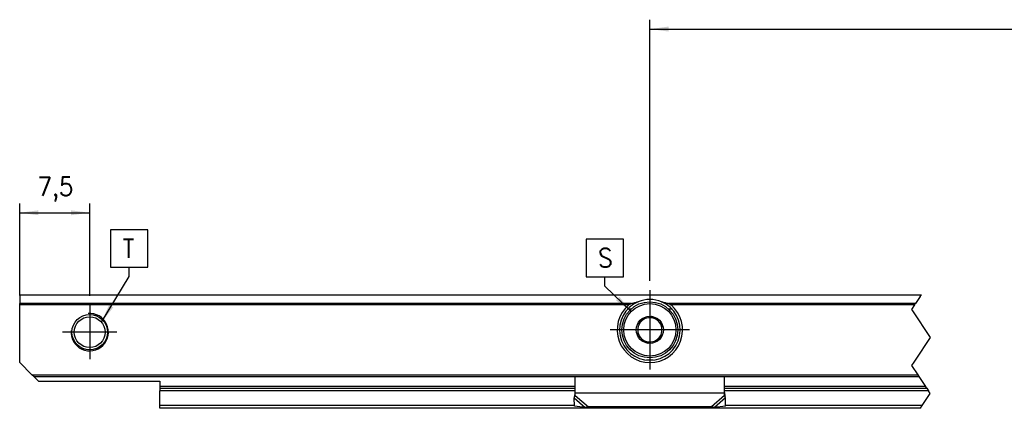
# Model space of a CAD drawing. Header units: millimetres. Extents: x -418 to 1850, y -684 to 1025.
# Tile 6 of 59: x -303 to -197, y 236 to 277. Entities that reach past the tile are written whole.
import ezdxf

# ---------------------------------------------------------------- set-up
doc = ezdxf.new("R2010")
doc.units = ezdxf.units.MM
doc.linetypes.add('DOT_CENTER', pattern=[14, 12, -1, 0, -1])
doc.layers.add('1', color=7, linetype='Continuous')
doc.styles.add('CONVERTER_12', font='txt.shx', dxfattribs={"width": 0.9})
doc.dimstyles.new('ME10_DIM_47', dxfattribs={"dimtxt": 2, "dimasz": 2, "dimexe": 1, "dimexo": 1, "dimgap": 1, "dimtad": 1, "dimdsep": 46, "dimtxsty": 'CONVERTER_12', "dimsah": 1, "dimcen": 0.09, "dimclrd": 2, "dimclre": 2, "dimclrt": 2, "dimadec": 0, "dimazin": 0, "dimtfac": 1, "dimtdec": 4, "dimtix": 1, "dimtmove": 0, "dimatfit": 3, "dimfxl": 1, "dimtolj": 1, "dimtzin": 0, "dimarcsym": 0})
doc.dimstyles.new('ME10_DIM_48', dxfattribs={"dimtxt": 2, "dimasz": 2, "dimexe": 1, "dimexo": 1, "dimgap": 1, "dimtad": 1, "dimdsep": 46, "dimtxsty": 'CONVERTER_12', "dimsah": 1, "dimcen": 0.09, "dimclrd": 2, "dimclre": 2, "dimclrt": 2, "dimadec": 0, "dimazin": 0, "dimtfac": 1, "dimtdec": 4, "dimtix": 1, "dimtmove": 0, "dimatfit": 3, "dimfxl": 1, "dimtolj": 1, "dimtzin": 0, "dimarcsym": 0})
doc.dimstyles.get("Standard").update_dxf_attribs({"dimtxt": 0.18, "dimasz": 0.18, "dimexe": 0.18, "dimexo": 0.0625, "dimgap": 0.09, "dimtad": 0, "dimtih": 1, "dimtoh": 1, "dimdec": 4, "dimzin": 0, "dimdsep": 46, "dimtxsty": 'Standard', "dimcen": 0.09, "dimadec": 0, "dimazin": 0, "dimtfac": 1, "dimtdec": 4, "dimtofl": 0, "dimtmove": 0, "dimatfit": 3, "dimfxl": 1, "dimtolj": 1, "dimtzin": 0, "dimarcsym": 0})

# ---------------------------------------------------------------- blocks, each defined once
blk = doc.blocks.new('SOPORTE_SV2__50', base_point=(-302.8900000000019, 235.929394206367))
at = {"color": 7, "linetype": 'Continuous'}
for p, q in [((-302.8900000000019, 248.0706055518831), (-206.3059165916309, 248.0706055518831)), ((-302.8900000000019, 248.0706055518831), (-302.8900000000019, 248.0120269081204)), ((-302.8900000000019, 248.0120269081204), (-302.8900000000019, 247.1291841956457)), ((-302.8900000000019, 246.9877628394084), (-302.8900000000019, 247.1291841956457)), ((-302.8900000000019, 240.8206063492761), (-302.8900000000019, 246.9877628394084)), ((-237.7371858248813, 246.5685420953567), (-237.3766507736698, 246.5685420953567)), ((-235.2086316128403, 245.7525409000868), (-235.544803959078, 245.6113556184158)), ((-234.9182753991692, 245.5319997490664), (-235.2086316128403, 245.7525409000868)), ((-233.4033492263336, 246.5685420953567), (-233.042814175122, 246.5685420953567)), ((-236.5394081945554, 245.1936428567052), (-236.5852243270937, 244.8319164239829)), ((-236.2032358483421, 245.3348281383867), (-236.5394081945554, 245.1936428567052)), ((-234.0592234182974, 244.8795035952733), (-234.3495796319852, 245.1000447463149)), ((-234.1050395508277, 244.517777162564), (-234.0592234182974, 244.8795035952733)), ((-236.6749604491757, 244.1234339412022), (-236.7207765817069, 243.7617075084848)), ((-236.7207765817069, 243.7617075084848), (-236.4304203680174, 243.5411663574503)), ((-234.2405918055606, 243.4475682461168), (-234.1947756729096, 243.8092946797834)), ((-235.8617246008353, 243.1092113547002), (-235.5713683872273, 242.8886702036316)), ((-235.5713683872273, 242.8886702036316), (-235.2351960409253, 243.0298554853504)), ((-234.5767641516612, 243.3063829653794), (-234.2405918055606, 243.4475682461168)), ((-301.5904596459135, 239.5210651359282), (-302.8900000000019, 240.8206063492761)), ((-301.3904596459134, 239.3210651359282), (-301.5904596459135, 239.5210651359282)), ((-300.8900000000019, 238.8206063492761), (-301.3904596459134, 239.3210651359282)), ((-301.3904596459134, 239.3210651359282), (-206.5670303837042, 239.3210651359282)), ((-300.8900000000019, 238.8206063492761), (-287.8899999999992, 238.8206063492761)), ((-287.8899999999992, 238.8206063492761), (-287.8899999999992, 238.270605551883)), ((-243.3900000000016, 237.6027986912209), (-243.3900000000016, 239.3210651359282)), ((-227.3900000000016, 237.6027986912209), (-227.3900000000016, 239.3210651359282)), ((-287.8899999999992, 238.270605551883), (-287.8899999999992, 238.0706055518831)), ((-287.8899999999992, 238.0706055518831), (-243.3900000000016, 238.0706054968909)), ((-287.8899999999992, 238.0706055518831), (-287.8899999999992, 237.7829313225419)), ((-287.8899999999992, 236.2170684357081), (-287.8899999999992, 237.7829313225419)), ((-243.3900000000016, 237.5792020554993), (-243.3900000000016, 237.6027986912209)), ((-243.3900000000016, 237.2919823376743), (-243.3900000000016, 237.5792020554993)), ((-227.3900000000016, 238.0706054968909), (-205.7333906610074, 238.0706055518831)), ((-227.3900000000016, 237.5792020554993), (-227.3900000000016, 237.6027986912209)), ((-227.3900000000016, 237.2919823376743), (-227.3900000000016, 237.5792020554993)), ((-243.4513594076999, 237.1996704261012), (-243.4985431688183, 237.0303058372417)), ((-243.4782337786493, 236.1410389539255), (-243.4985431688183, 237.0303058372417)), ((-227.281456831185, 237.0303058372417), (-227.3286405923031, 237.1996704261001)), ((-227.301766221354, 236.1410389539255), (-227.281456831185, 237.0303058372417)), ((-287.8899999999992, 235.929394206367), (-287.8899999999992, 236.2170684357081)), ((-206.4000574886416, 235.929394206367), (-287.8899999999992, 235.929394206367)), ((-242.3064737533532, 236.0106522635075), (-243.4782337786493, 236.1410389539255)), ((-228.8042135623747, 236.0823146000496), (-241.9757864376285, 236.0823146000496)), ((-227.301766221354, 236.1410389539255), (-228.4735262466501, 236.0106522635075))]:
    blk.add_line(p, q, dxfattribs=at)
at = {"color": 3, "linetype": 'Continuous'}
for p, q in [((-206.3449690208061, 248.0120269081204), (-302.8900000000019, 248.0120269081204)), ((-237.3787852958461, 247.1291841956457), (-302.8900000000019, 247.1291841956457)), ((-237.6563344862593, 246.9877628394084), (-302.8900000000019, 246.9877628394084)), ((-206.9335308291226, 247.1291841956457), (-233.4012147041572, 247.1291841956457)), ((-207.0278117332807, 246.9877628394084), (-233.123665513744, 246.9877628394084)), ((-235.0262752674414, 241.0910228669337), (-235.7537247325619, 241.0910228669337)), ((-301.5904596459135, 239.5210651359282), (-206.7003637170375, 239.5210651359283)), ((-243.3900000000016, 238.270605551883), (-287.8899999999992, 238.270605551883)), ((-243.3900000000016, 237.7829313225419), (-287.8899999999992, 237.7829313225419)), ((-243.3900000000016, 237.5792020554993), (-227.3900000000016, 237.5792020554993)), ((-205.8667239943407, 238.270605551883), (-227.3900000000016, 238.270605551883)), ((-205.5416078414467, 237.7829313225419), (-227.3900000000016, 237.7829313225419)), ((-243.4985431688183, 237.0303058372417), (-242.3064737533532, 236.0106522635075)), ((-243.3900000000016, 237.2919823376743), (-241.9757864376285, 236.0823146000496)), ((-227.3900000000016, 237.2919823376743), (-228.8042135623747, 236.0823146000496)), ((-227.281456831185, 237.0303058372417), (-228.4735262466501, 236.0106522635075)), ((-243.4799701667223, 236.2170684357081), (-287.8899999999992, 236.2170684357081)), ((-206.2082746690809, 236.2170684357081), (-227.300029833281, 236.2170684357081))]:
    blk.add_line(p, q, dxfattribs=at)
at = {"color": 2, "linetype": 'DOT_CENTER'}
for p, q in [((-206.4392499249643, 247.8706055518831), (-206.9335308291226, 247.1291841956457)), ((-206.4392499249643, 247.8706055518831), (-206.3449690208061, 248.0120269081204)), ((-206.3449690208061, 248.0120269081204), (-206.3059165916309, 248.0706055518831)), ((-207.0278117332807, 246.9877628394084), (-207.3529869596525, 246.4999999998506)), ((-207.0278117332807, 246.9877628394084), (-206.9335308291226, 247.1291841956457)), ((-207.3529869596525, 246.4999999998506), (-207.2667239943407, 246.370605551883)), ((-207.2667239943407, 246.370605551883), (-205.3529869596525, 243.4999999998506)), ((-205.3529869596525, 243.4999999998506), (-206.9725832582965, 241.0706055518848)), ((-207.1059165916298, 240.8706055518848), (-207.3529869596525, 240.4999999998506)), ((-207.3529869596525, 240.4999999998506), (-206.7003637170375, 239.5210651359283)), ((-206.9725832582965, 241.0706055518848), (-207.1059165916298, 240.8706055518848)), ((-206.7003637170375, 239.5210651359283), (-206.5670303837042, 239.3210651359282)), ((-206.5670303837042, 239.3210651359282), (-205.8667239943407, 238.270605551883)), ((-206.2082746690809, 236.2170684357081), (-205.3529869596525, 237.4999999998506)), ((-205.7333906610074, 238.0706055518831), (-205.8667239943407, 238.270605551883)), ((-205.7333906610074, 238.0706055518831), (-205.5416078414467, 237.7829313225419)), ((-205.3529869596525, 237.4999999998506), (-205.5416078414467, 237.7829313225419)), ((-206.4000574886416, 235.929394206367), (-206.2082746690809, 236.2170684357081))]:
    blk.add_line(p, q, dxfattribs=at)
at = {"color": 7, "linetype": 'Continuous'}
for centre, radius in [((-235.3900000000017, 244.3206055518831), 3.00000000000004), ((-295.3900000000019, 244.070605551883), 1.900000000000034), ((-235.3900000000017, 244.3206055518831), 1.450000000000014), ((-295.3900000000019, 244.070605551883), 1.650000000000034), ((-235.3900000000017, 244.3206055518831), 0.0500000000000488)]:
    blk.add_circle(centre, radius, dxfattribs=at)
at = {"color": 3, "linetype": 'Continuous'}
blk.add_circle((-235.3900000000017, 244.3206055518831), 2.800000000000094, dxfattribs=at)
at = {"color": 7, "linetype": 'Continuous'}
for radius, start, end in [(3.499999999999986, 130.3551916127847, 49.6448083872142), (3.250000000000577, 112.6198649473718, 67.38013505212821), (3.250000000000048, 67.38013505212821, 112.6198649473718), (1.300000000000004, 156.839007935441, 188.7237451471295), (1.300000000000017, 128.7237451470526, 156.839007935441), (1.299999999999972, 96.83900793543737, 128.7237451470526), (1.299999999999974, 68.72374514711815, 96.83900793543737), (1.300000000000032, 36.83900793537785, 68.72374514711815), (1.299999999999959, 8.72374514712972, 36.83900793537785), (1.299999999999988, 188.7237451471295, 216.839007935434), (1.300000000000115, 308.7237451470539, 336.8390079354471), (1.300000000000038, 336.8390079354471, 8.72374514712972), (1.299999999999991, 216.839007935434, 248.7237451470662), (1.300000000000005, 248.7237451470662, 276.8390079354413), (1.299999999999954, 276.8390079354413, 308.7237451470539)]:
    blk.add_arc((-235.3900000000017, 244.3206055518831), radius, start, end, dxfattribs=at)
for points, knots in [([(-237.6563344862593, 246.9877628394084), (-237.6369073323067, 247.0026855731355), (-237.5949629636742, 247.034904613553), (-237.5228403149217, 247.0733269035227), (-237.4495340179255, 247.1054115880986), (-237.4005958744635, 247.1218555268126), (-237.3787852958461, 247.1291841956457)], [0, 0, 0, 0, 0.0733847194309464, 0.1584418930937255, 0.2442581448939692, 0.3132544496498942, 0.3132544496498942, 0.3132544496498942, 0.3132544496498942]), ([(-237.3787852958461, 247.1291841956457), (-237.3181809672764, 247.147968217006), (-237.1975748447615, 247.1853494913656), (-237.013662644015, 247.2354826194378), (-236.828143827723, 247.2813542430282), (-236.7025795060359, 247.307549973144), (-236.6399999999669, 247.3206055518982)], [0, 0, 0, 0, 0.1903327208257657, 0.3787731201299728, 0.5717810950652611, 0.7635470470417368, 0.7635470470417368, 0.7635470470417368, 0.7635470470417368]), ([(-234.1400000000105, 247.3206055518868), (-234.0775460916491, 247.307577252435), (-233.952228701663, 247.2814351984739), (-233.7667692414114, 247.2355956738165), (-233.5827292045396, 247.1854419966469), (-233.4618814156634, 247.147986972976), (-233.4012147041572, 247.1291841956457)], [0, 0, 0, 0, 0.1913804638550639, 0.3840160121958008, 0.5730189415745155, 0.7635470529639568, 0.7635470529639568, 0.7635470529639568, 0.7635470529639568]), ([(-233.4012147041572, 247.1291841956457), (-233.3728597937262, 247.1195154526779), (-233.3240001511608, 247.1028547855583), (-233.2636485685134, 247.0758134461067), (-233.2210353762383, 247.0538030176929), (-233.1853675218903, 247.032899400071), (-233.1532765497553, 247.0117243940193), (-233.1326210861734, 246.995009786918), (-233.123665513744, 246.9877628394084)], [0, 0, 0, 0, 0.0898239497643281, 0.154779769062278, 0.1981745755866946, 0.2336503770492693, 0.2787840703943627, 0.3133312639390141, 0.3133312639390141, 0.3133312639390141, 0.3133312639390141]), ([(-243.4513594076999, 237.1996704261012), (-243.4422690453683, 237.2342382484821), (-243.4244112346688, 237.3021460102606), (-243.4053835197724, 237.404581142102), (-243.3925632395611, 237.5044758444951), (-243.3908392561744, 237.5706056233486), (-243.3900000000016, 237.6027986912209)], [0, 0, 0, 0, 0.107193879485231, 0.2105801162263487, 0.312366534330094, 0.4089232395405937, 0.4089232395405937, 0.4089232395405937, 0.4089232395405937]), ([(-227.3900000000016, 237.6027986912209), (-227.389278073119, 237.5731137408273), (-227.3876698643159, 237.5069863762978), (-227.3748179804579, 237.4049277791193), (-227.3551194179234, 237.3000609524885), (-227.3372124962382, 237.2321695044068), (-227.3286405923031, 237.1996704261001)], [0, 0, 0, 0, 0.0890373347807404, 0.1983430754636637, 0.3081198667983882, 0.4089225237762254, 0.4089225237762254, 0.4089225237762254, 0.4089225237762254]), ([(-243.4985431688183, 237.0303058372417), (-243.4897608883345, 237.0504895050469), (-243.4717166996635, 237.0919591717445), (-243.4448077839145, 237.1557760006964), (-243.417260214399, 237.2227614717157), (-243.3992271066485, 237.2685522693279), (-243.3900000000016, 237.2919823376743)], [0, 0, 0, 0, 0.0660342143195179, 0.13567486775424, 0.2077705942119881, 0.2833140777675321, 0.2833140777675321, 0.2833140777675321, 0.2833140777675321]), ([(-227.281456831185, 237.0303058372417), (-227.2902391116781, 237.0504895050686), (-227.308283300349, 237.0919591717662), (-227.3351922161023, 237.1557760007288), (-227.3627397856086, 237.2227614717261), (-227.3807728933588, 237.2685522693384), (-227.3900000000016, 237.2919823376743)], [0, 0, 0, 0, 0.0660342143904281, 0.13567486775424, 0.2077705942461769, 0.2833140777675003, 0.2833140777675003, 0.2833140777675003, 0.2833140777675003]), ([(-241.9757864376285, 236.0823146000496), (-242.0033663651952, 236.0746988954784), (-242.0584803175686, 236.0594801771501), (-242.1425128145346, 236.0398678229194), (-242.2251251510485, 236.0231534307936), (-242.2801832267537, 236.01469242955), (-242.3064737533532, 236.0106522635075)], [0, 0, 0, 0, 0.0858282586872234, 0.1715136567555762, 0.2588191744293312, 0.3386072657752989, 0.3386072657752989, 0.3386072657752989, 0.3386072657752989]), ([(-228.4735262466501, 236.0106522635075), (-228.4998167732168, 236.0146924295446), (-228.5548748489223, 236.0231534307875), (-228.6374871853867, 236.0398678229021), (-228.7215196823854, 236.0594801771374), (-228.776633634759, 236.0746988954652), (-228.8042135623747, 236.0823146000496)], [0, 0, 0, 0, 0.0797880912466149, 0.1670936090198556, 0.2527790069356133, 0.3386072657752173, 0.3386072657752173, 0.3386072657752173, 0.3386072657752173])]:
    blk.add_open_spline(points, degree=3, knots=knots, dxfattribs=at)
at = {"layer": '1', "color": 2, "linetype": 'DOT_CENTER'}
for p, q in [((-235.3900000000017, 248.5706055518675), (-235.3900000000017, 240.0706055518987)), ((-235.3900000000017, 248.3206055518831), (-235.3900000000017, 240.320605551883)), ((-295.3900000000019, 246.9706055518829), (-295.3900000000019, 241.170605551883)), ((-292.4900000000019, 244.070605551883), (-298.2900000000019, 244.070605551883)), ((-231.1400000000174, 244.3206055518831), (-239.6399999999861, 244.3206055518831)), ((-231.3900000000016, 244.3206055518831), (-239.3900000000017, 244.3206055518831))]:
    blk.add_line(p, q, dxfattribs=at)
at = {"layer": '1', "color": 30, "linetype": 'Continuous'}
blk.add_arc((-295.3900000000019, 244.070605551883), 1.999999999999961, 175.0000000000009, 95.00000000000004, dxfattribs=at)
blk.add_arc((-295.3900000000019, 244.070605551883), 1.999999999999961, 175.0000000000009, 95.00000000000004, dxfattribs=at)
blk = doc.blocks.new('*D111')
at = {"layer": '1', "color": 2, "linetype": 'Continuous'}
for p, q in [((-235.3900000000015, 249.5706055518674), (-235.3900000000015, 277.4950239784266)), ((29.61000000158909, 247.9706053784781), (29.61000000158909, 277.4950239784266)), ((-235.3900000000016, 276.4950239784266), (29.61000000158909, 276.4950239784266))]:
    blk.add_line(p, q, dxfattribs=at)
at = {"layer": '1', "color": 2}
for points in [[(-233.3900000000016, 276.7583289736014), (-233.3900000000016, 276.2317189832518), (-235.3900000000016, 276.4950239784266)], [(27.61000000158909, 276.2317189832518), (27.61000000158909, 276.7583289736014), (29.61000000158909, 276.4950239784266)]]:
    blk.add_solid(points, dxfattribs=at)
at = {"layer": '1', "color": 2, "insert": (-110.1414694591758, 277.4950239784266), "char_height": 2, "attachment_point": 7, "rotation": 0.00013888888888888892, "line_spacing_factor": 0.60024009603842, "style": 'CONVERTER_12'}
blk.add_mtext('555', dxfattribs=at)
blk = doc.blocks.new('*D112')
at = {"layer": '1', "color": 2, "linetype": 'Continuous'}
for p, q in [((-302.8900000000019, 247.9877628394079), (-302.8900000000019, 257.8437978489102)), ((-295.3900000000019, 247.9706055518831), (-295.3900000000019, 257.8437978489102)), ((-302.8900000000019, 256.8437978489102), (-295.3900000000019, 256.8437978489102))]:
    blk.add_line(p, q, dxfattribs=at)
at = {"layer": '1', "color": 2}
for points in [[(-300.8900000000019, 257.107102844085), (-300.8900000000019, 256.5804928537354), (-302.8900000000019, 256.8437978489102)], [(-297.3900000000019, 256.5804928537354), (-297.3900000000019, 257.107102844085), (-295.3900000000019, 256.8437978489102)]]:
    blk.add_solid(points, dxfattribs=at)
at = {"layer": '1', "color": 2, "insert": (-300.9900000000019, 258.0437978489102), "char_height": 2, "attachment_point": 7, "rotation": 0.00013888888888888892, "line_spacing_factor": 0.60024009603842, "style": 'CONVERTER_12'}
blk.add_mtext('7,5', dxfattribs=at)
blk = doc.blocks.new('Top1', base_point=(-215.390000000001, 241.9999999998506))
at = {"layer": '1', "color": 2}
for points in [[(-293.1639073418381, 255.029231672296), (-293.1639073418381, 251.029231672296), (-289.1639073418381, 251.029231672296), (-289.1639073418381, 255.029231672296)], [(-242.2265694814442, 254.008355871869), (-242.2265694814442, 250.008355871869), (-238.2265694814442, 250.008355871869), (-238.2265694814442, 254.008355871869)]]:
    blk.add_lwpolyline(points, close=True, dxfattribs=at)
for points in [[(-239.0199786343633, 247.472205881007), (-238.6534722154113, 247.8503475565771), (-237.4005898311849, 246.2693303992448)], [(-293.321221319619, 246.9878282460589), (-292.8712520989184, 246.7142486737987), (-294.1352582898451, 245.1421106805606)]]:
    blk.add_solid(points, dxfattribs=at)
blk.add_blockref('SOPORTE_SV2__50', (-302.8900000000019, 235.929394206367))
at = {"layer": '1', "color": 2, "style": 'CONVERTER_12', "width": 0.9}
for s, p in [('T', (-291.8639073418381, 252.029231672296)), ('S', (-240.9265694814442, 251.008355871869))]:
    blk.add_text(s, height=2, dxfattribs=at).set_placement(p)
at = {"layer": '1'}
for base, p1, p2, dimstyle, picture, middle in [((-235.3900000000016, 276.4950239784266), (29.61000000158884, 246.9706053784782), (-235.3900000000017, 248.5706055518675), 'ME10_DIM_47', '*D111', (-107.7414694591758, 278.4950239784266)), ((-302.8900000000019, 256.8437978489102), (-295.3900000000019, 246.9706055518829), (-302.8900000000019, 246.9877628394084), 'ME10_DIM_48', '*D112', (-299.1400000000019, 258.9437978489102))]:
    dim = blk.add_linear_dim(base=base, p1=p1, p2=p2, dimstyle=dimstyle, dxfattribs=at)
    dim.commit()
    dim.dimension.update_dxf_attribs({"geometry": picture, "text_midpoint": middle, "text_rotation": 0.00013888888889})
at = {"layer": '1', "color": 2, "linetype": 'Continuous', "has_arrowhead": 0}
for points in [[(-294.1352582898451, 245.1421106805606), (-291.163907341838, 250.029231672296), (-291.163907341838, 251.029231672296)], [(-237.4005898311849, 246.2693303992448), (-240.2265694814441, 249.0083558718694), (-240.2265694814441, 250.008355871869)]]:
    blk.add_leader(points, dimstyle='Standard', dxfattribs=at)

msp = doc.modelspace()

# ---------------------------------------------------------------- block references
msp.add_blockref('Top1', (-215.390000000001, 241.9999999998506))

doc.saveas('drawing.dxf')
